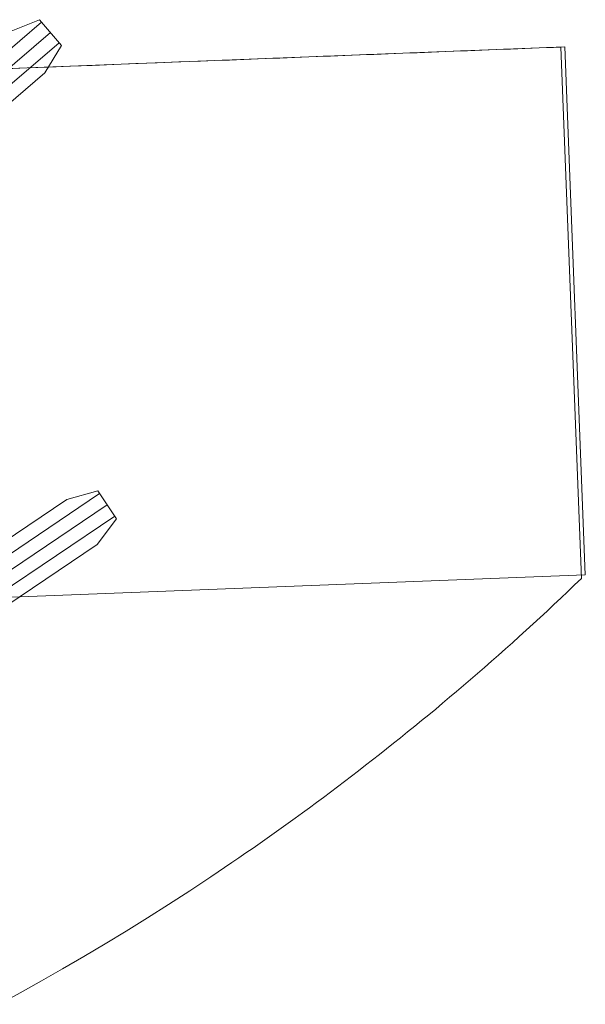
# Model space of a CAD drawing. Header units: metres. Extents: x -173 to 224, y -225 to 46.
# Tile 11 of 42: x 39.92 to 42.57, y -206.55 to -201.94. Entities that reach past the tile are written whole.
import ezdxf
from ezdxf.enums import TextEntityAlignment as Align

# ---------------------------------------------------------------- set-up
doc = ezdxf.new("R2010")
doc.units = ezdxf.units.M
doc.layers.get('0').update_dxf_attribs({"lineweight": 25})
doc.layers.add('X-XX-AL-M-250', color=7, linetype='Continuous', lineweight=18)
doc.styles.add('TSText', font='Simplex.shx')

# ---------------------------------------------------------------- blocks, each defined once
blk = doc.blocks.new('*U190')
at = {"layer": 'X-XX-AL-M-250', "color": 3, "linetype": 'Continuous', "ltscale": 0.3048, "transparency": 33554687, "flags": 128}
blk.add_lwpolyline([(-36.9393, -31.5916), (-36.8378, -31.5877), (-36.7362, -31.5837), (-36.6349, -31.5797), (-36.5334, -31.5758), (-36.432, -31.5718), (-36.3306, -31.5679), (-36.2294, -31.5639), (-36.1282, -31.56), (-36.0276, -31.556), (-35.9937, -31.5547), (-35.9599, -31.5534), (-35.9261, -31.5521), (-35.8923, -31.5508), (-35.8585, -31.5494), (-35.8247, -31.5481), (-35.791, -31.5468), (-35.7572, -31.5455), (-35.7234, -31.5442), (-35.6896, -31.5428), (-35.6558, -31.5415), (-35.622, -31.5402), (-35.5882, -31.5389), (-35.5544, -31.5376), (-35.5206, -31.5363), (-35.4869, -31.5349), (-35.4531, -31.5336), (-35.4193, -31.5323), (-35.3856, -31.531), (-35.3518, -31.5297), (-35.318, -31.5283), (-35.2843, -31.527), (-35.2505, -31.5257), (-35.2168, -31.5244), (-35.183, -31.5231), (-35.1493, -31.5218), (-35.1155, -31.5204), (-35.0818, -31.5191), (-35.0481, -31.5178), (-35.0144, -31.5165), (-34.9807, -31.5152), (-34.947, -31.5139), (-34.9133, -31.5125), (-34.8796, -31.5112), (-34.846, -31.5099), (-34.8123, -31.5086), (-34.7787, -31.5073), (-34.745, -31.506), (-34.7114, -31.5047), (-34.6779, -31.5034), (-34.6443, -31.5021), (-34.6107, -31.5007), (-34.5773, -31.4994), (-34.5438, -31.4981), (-34.5104, -31.4968), (-34.4769, -31.4955), (-34.4434, -31.4942), (-34.41, -31.4929), (-34.3766, -31.4916), (-34.3433, -31.4903), (-34.2459, -33.9748), (-34.2781, -34.0056), (-34.3102, -34.0364), (-34.3426, -34.0669), (-34.3749, -34.0973), (-34.4072, -34.1276), (-34.4396, -34.1575), (-34.4719, -34.1872), (-34.5043, -34.217), (-34.5367, -34.2463), (-34.5692, -34.2755), (-34.6017, -34.3048), (-34.6342, -34.3335), (-34.6667, -34.3622), (-34.6993, -34.3909), (-34.7319, -34.4192), (-34.7645, -34.4473), (-34.7971, -34.4755), (-34.8298, -34.5032), (-34.8625, -34.5308), (-34.8951, -34.5584), (-34.9278, -34.5856), (-34.9605, -34.6126), (-34.9933, -34.6397), (-35.026, -34.6664), (-35.0588, -34.6929), (-35.0915, -34.7195), (-35.1243, -34.7456), (-35.1571, -34.7716), (-35.1899, -34.7976), (-35.2227, -34.8233), (-35.2555, -34.8488), (-35.2883, -34.8743), (-35.3211, -34.8995), (-35.354, -34.9245), (-35.3868, -34.9494), (-35.4197, -34.9742), (-35.4526, -34.9987), (-35.4855, -35.0231), (-35.5183, -35.0475), (-35.5512, -35.0714), (-35.5841, -35.0954), (-35.6171, -35.1193), (-35.65, -35.1427), (-35.6829, -35.1662), (-35.7158, -35.1896), (-35.7488, -35.2127), (-35.7817, -35.2356), (-35.8147, -35.2586), (-35.8477, -35.2812), (-35.8806, -35.3037), (-35.9788, -35.3699), (-36.0776, -35.4352), (-36.1765, -35.4992), (-36.2756, -35.562), (-36.3747, -35.6236), (-36.4739, -35.6839), (-36.5731, -35.7429), (-36.6725, -35.8007), (-36.7714, -35.8571), (-36.8705, -35.9125), (-36.9688, -35.9662)], dxfattribs=at)
blk = doc.blocks.new('*U194')
at = {"layer": 'X-XX-AL-M-250', "color": 254, "linetype": 'Continuous', "lineweight": 0, "ltscale": 0.3048, "transparency": 33554687}
blk.add_lwpolyline([(0, 1.235), (-12.1, 1.235), (-12.1, -1.235), (0, -1.235), (0, 1.235), (0, 1.235)], close=True, dxfattribs=at)
blk = doc.blocks.new('*U193')
at = {"layer": 'X-XX-AL-M-250', "color": 2, "linetype": 'Continuous', "ltscale": 0.3048, "transparency": 33554687}
for p, q in [((0.2236, 1.4554), (-0.548, 0.7944)), ((0.2649, 1.4072), (-0.5067, 0.7462)), ((0.3062, 1.359), (-0.4654, 0.698)), ((-6.3293, 0.8355), (-7.3363, 0.9703)), ((-5.0888, 0.9738), (-6.1041, 0.9342)), ((-6.3377, 0.7726), (-7.3447, 0.9074)), ((-5.0864, 0.9103), (-6.1016, 0.8707)), ((-6.3461, 0.7097), (-7.3532, 0.8444)), ((-5.0839, 0.8469), (-6.0991, 0.8073)), ((0.4949, -0.7488), (-0.3473, -1.317)), ((0.5304, -0.8014), (-0.3118, -1.3697)), ((0.5659, -0.854), (-0.2763, -1.4223)), ((-5.0024, -1.2405), (-6.0177, -1.2801)), ((-6.282, -1.3584), (-7.2933, -1.2608)), ((-6.2881, -1.4216), (-7.2994, -1.324)), ((-5, -1.304), (-6.0152, -1.3436)), ((-4.9975, -1.3674), (-6.0127, -1.407)), ((-6.2942, -1.4848), (-7.3055, -1.3872))]:
    blk.add_line(p, q, dxfattribs=at)
at = {"layer": 'X-XX-AL-M-250', "color": 254, "linetype": 'Continuous', "ltscale": 0.3048, "transparency": 33554687, "flags": 128}
for points in [[(0.2134, 1.4674), (0.3165, 1.347), (0.2395, 1.2182), (-0.316, 0.7423), (-0.4551, 0.686), (-0.5582, 0.8064), (-0.4813, 0.9352), (0.0743, 1.4111)], [(-6.3272, 0.8512), (-6.3482, 0.6941), (-6.4955, 0.6656), (-7.2206, 0.7626), (-7.3552, 0.8288), (-7.3342, 0.9859), (-7.1869, 1.0144), (-6.4618, 0.9174)], [(-5.0895, 0.9895), (-5.0833, 0.8312), (-5.2235, 0.7779), (-5.9545, 0.7494), (-6.0985, 0.7915), (-6.1047, 0.9499), (-5.9644, 1.0032), (-5.2335, 1.0317)], [(0.4861, -0.7357), (0.5747, -0.8671), (0.4835, -0.9862), (-0.1229, -1.3954), (-0.2675, -1.4354), (-0.3562, -1.304), (-0.2649, -1.1848), (0.3415, -0.7757)], [(-5.003, -1.2248), (-4.9969, -1.3832), (-5.1371, -1.4364), (-5.8681, -1.4649), (-6.0121, -1.4228), (-6.0183, -1.2644), (-5.878, -1.2111), (-5.147, -1.1826)], [(-6.2805, -1.3427), (-6.2957, -1.5005), (-6.4419, -1.5344), (-7.17, -1.4641), (-7.307, -1.4029), (-7.2918, -1.2451), (-7.1456, -1.2113), (-6.4175, -1.2815)]]:
    blk.add_lwpolyline(points, close=True, dxfattribs=at)
at = {"rotation": 2.234879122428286}
blk.add_blockref('*U194', (2.7179, 0.1061), dxfattribs=at)
at = {"layer": 'X-XX-AL-M-250', "color": 4, "transparency": 33554687, "style": 'TSText'}
for s, height, p in [('sfsdfsdf', 0.6175, (-3.3414, 0.228)), ('(c) 2022 Transoft Solutions, Inc. All rights reserved.', 0.0247, (-3.3275, -0.1299)), ('Custom', 0.41167, (-3.3113, -0.5433))]:
    blk.add_text(s, height=height, rotation=2.2349, dxfattribs=at).set_placement(p, align=Align.MIDDLE_CENTER)
blk = doc.blocks.new('*U189')
for name, p in [('*U190', (0, 0)), ('*U193', (-36.9942, -32.8297))]:
    blk.add_blockref(name, p)

msp = doc.modelspace()

# ---------------------------------------------------------------- block references
msp.add_blockref('*U189', (76.7968, -170.5799))

doc.saveas('drawing.dxf')
